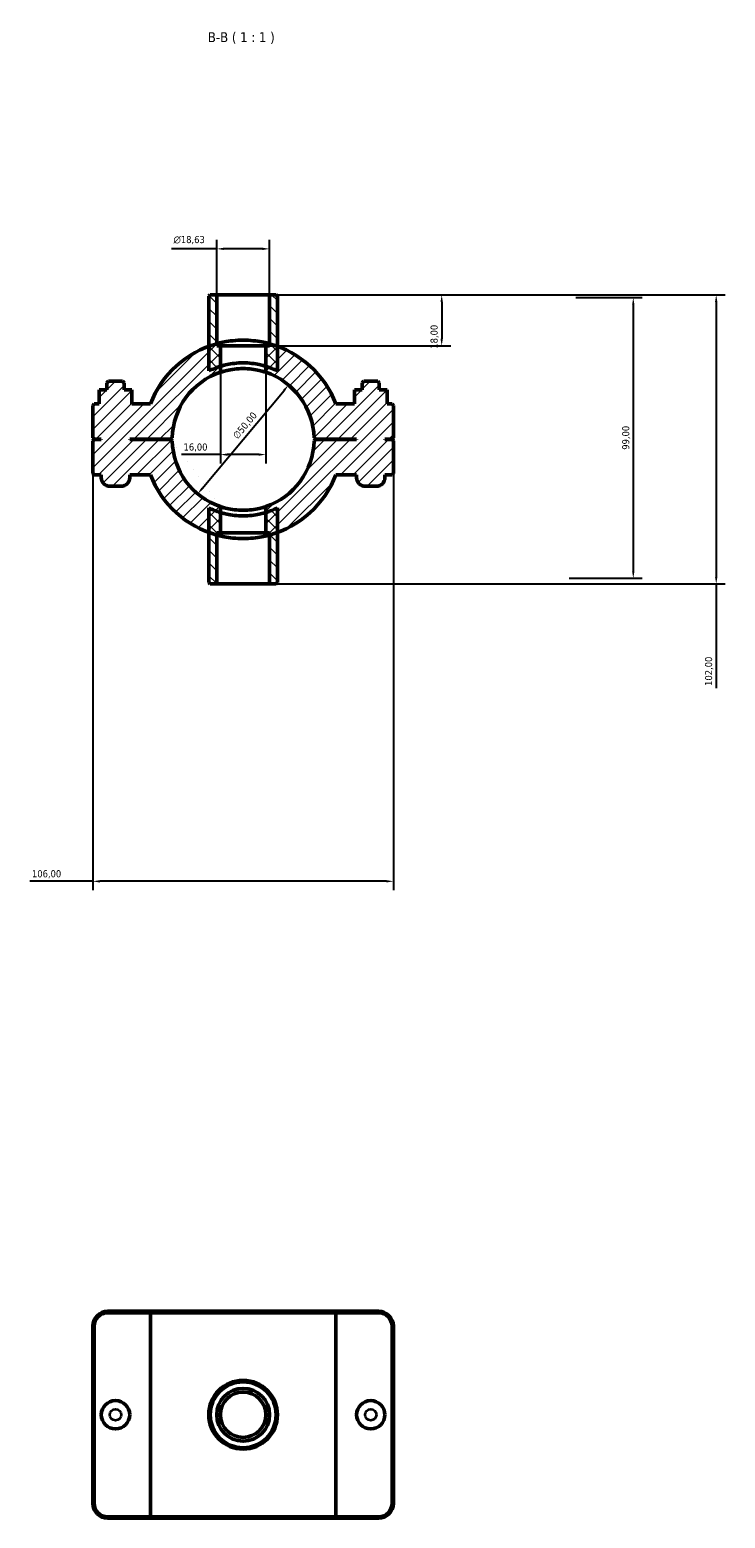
# Model space of a CAD drawing. Header units: millimetres. Extents: x 0 to 902, y -131 to 1184.
# Tile 4 of 4: x 351 to 596, y 659 to 1184. Entities that reach past the tile are written whole.
import ezdxf

# ---------------------------------------------------------------- set-up
doc = ezdxf.new("R2010")
doc.units = ezdxf.units.MM
for name, color, linetype, lineweight in [('Dimension (ISO)', 7, 'Continuous', 25), ('Hatch (ISO)', 7, 'Continuous', 18), ('Symbol (ISO)', 7, 'Continuous', 25), ('Visible (ISO)', 7, 'Continuous', 50), ('Visible Narrow (ISO)', 7, 'Continuous', 35)]:
    doc.layers.add(name, color=color, linetype=linetype, lineweight=lineweight)
doc.styles.add('Label Text (ISO)', font='tahoma.ttf')
doc.styles.add('Note Text (ISO)', font='tahoma.ttf')
doc.dimstyles.new('Default (ISO)', dxfattribs={"dimtxt": 2.5, "dimasz": 2.5, "dimexe": 3.175, "dimexo": 0, "dimgap": 0.762, "dimtad": 1, "dimrnd": 1e-08, "dimzin": 0, "dimtxsty": 'Note Text (ISO)', "dimcen": 0.09, "dimdle": 10, "dimclrd": 256, "dimclre": 256, "dimclrt": 232, "dimazin": 0, "dimtfac": 1.40208, "dimtmove": 0, "dimatfit": 3, "dimfxl": 1, "dimtolj": 1, "dimtzin": 0, "dimlwd": -1, "dimlwe": -1, "dimarcsym": 0})

# ---------------------------------------------------------------- blocks, each defined once
blk = doc.blocks.new('*D7')
at = {"layer": 'Defpoints', "color": 0, "transparency": 16777216}
for p in [(435.85, 1090.06), (434.53, 1072.06), (496.54, 1072.06)]:
    blk.add_point(p, dxfattribs=at)
at = {"layer": 'Dimension (ISO)', "transparency": 16777216}
for p, q in [((435.85, 1090.06), (499.72, 1090.06)), ((496.54, 1087.56), (496.54, 1074.56)), ((434.53, 1072.06), (499.72, 1072.06))]:
    blk.add_line(p, q, dxfattribs=at)
for points in [[(496.13, 1087.56), (496.96, 1087.56), (496.54, 1090.06)], [(496.13, 1074.56), (496.96, 1074.56), (496.54, 1072.06)]]:
    blk.add_solid(points, dxfattribs=at)
at = {"layer": 'Dimension (ISO)', "color": 232, "true_color": 0xca0064, "transparency": 16777216, "insert": (492.6, 1071.05), "char_height": 2.5, "attachment_point": 1, "rotation": 90, "style": 'Note Text (ISO)'}
blk.add_mtext('\\A1;18,00', dxfattribs=at)
blk = doc.blocks.new('*D8')
at = {"layer": 'Defpoints', "color": 0, "transparency": 16777216}
for p in [(417.22, 1106.27), (417.22, 1090.06), (435.85, 1090.06)]:
    blk.add_point(p, dxfattribs=at)
at = {"layer": 'Dimension (ISO)', "transparency": 16777216}
for p, q in [((417.22, 1090.06), (417.22, 1109.45)), ((435.85, 1090.06), (435.85, 1109.45)), ((417.22, 1106.27), (401.23, 1106.27)), ((433.35, 1106.27), (419.72, 1106.27))]:
    blk.add_line(p, q, dxfattribs=at)
for points in [[(419.72, 1106.69), (419.72, 1105.86), (417.22, 1106.27)], [(433.35, 1106.69), (433.35, 1105.86), (435.85, 1106.27)]]:
    blk.add_solid(points, dxfattribs=at)
at = {"layer": 'Dimension (ISO)', "color": 232, "true_color": 0xca0064, "transparency": 16777216, "insert": (401.99, 1110.8), "char_height": 2.5, "attachment_point": 1, "style": 'Note Text (ISO)'}
blk.add_mtext('\\A1;\\fAIGDT|b0|i0;\\H2.5000;\\ln\\fTahoma|b0|i0;\\H2.5000;18,63', dxfattribs=at)
blk = doc.blocks.new('*D9')
at = {"layer": 'Defpoints', "color": 0, "transparency": 16777216}
for p in [(442.55, 1058.26), (410.52, 1019.85)]:
    blk.add_point(p, dxfattribs=at)
at = {"layer": 'Dimension (ISO)', "transparency": 16777216}
blk.add_line((412.12, 1021.77), (440.94, 1056.34), dxfattribs=at)
blk.add_arc((426.53, 1039.05), 25.01, 42.9045, 71.3423, dxfattribs=at)
for points in [[(440.62, 1056.61), (441.26, 1056.07), (442.55, 1058.26)], [(411.8, 1022.03), (412.44, 1021.5), (410.52, 1019.85)]]:
    blk.add_solid(points, dxfattribs=at)
at = {"layer": 'Dimension (ISO)', "color": 232, "true_color": 0xca0064, "transparency": 16777216, "insert": (422.63, 1040.59), "char_height": 2.5, "attachment_point": 1, "rotation": 50.1791, "style": 'Note Text (ISO)'}
blk.add_mtext('\\A1;∅50,00', dxfattribs=at)
blk = doc.blocks.new('*D10')
at = {"layer": 'Defpoints', "color": 0, "transparency": 16777216}
for p in [(543.85, 1089.06), (541.53, 990.06), (564.08, 990.06)]:
    blk.add_point(p, dxfattribs=at)
at = {"layer": 'Dimension (ISO)', "transparency": 16777216}
for p, q in [((543.85, 1089.06), (567.26, 1089.06)), ((564.08, 1086.56), (564.08, 992.56)), ((541.53, 990.06), (567.26, 990.06))]:
    blk.add_line(p, q, dxfattribs=at)
for points in [[(563.66, 1086.56), (564.5, 1086.56), (564.08, 1089.06)], [(563.66, 992.56), (564.5, 992.56), (564.08, 990.06)]]:
    blk.add_solid(points, dxfattribs=at)
at = {"layer": 'Dimension (ISO)', "color": 232, "true_color": 0xca0064, "transparency": 16777216, "insert": (560.15, 1035.41), "char_height": 2.5, "attachment_point": 1, "rotation": 90, "style": 'Note Text (ISO)'}
blk.add_mtext('\\A1;99,00', dxfattribs=at)
blk = doc.blocks.new('*D11')
at = {"layer": 'Defpoints', "color": 0, "transparency": 16777216}
for p in [(418.53, 1064.85), (434.53, 1064.85), (418.53, 1033.7)]:
    blk.add_point(p, dxfattribs=at)
at = {"layer": 'Dimension (ISO)', "transparency": 16777216}
for p, q in [((418.53, 1064.85), (418.53, 1030.52)), ((434.53, 1064.85), (434.53, 1030.52)), ((418.53, 1033.7), (404.75, 1033.7)), ((432.03, 1033.7), (421.03, 1033.7))]:
    blk.add_line(p, q, dxfattribs=at)
for points in [[(421.03, 1034.12), (421.03, 1033.28), (418.53, 1033.7)], [(432.03, 1034.12), (432.03, 1033.28), (434.53, 1033.7)]]:
    blk.add_solid(points, dxfattribs=at)
at = {"layer": 'Dimension (ISO)', "color": 232, "true_color": 0xca0064, "transparency": 16777216, "insert": (405.52, 1037.63), "char_height": 2.5, "attachment_point": 1, "style": 'Note Text (ISO)'}
blk.add_mtext('\\A1;16,00', dxfattribs=at)
blk = doc.blocks.new('*D12')
at = {"layer": 'Defpoints', "color": 0, "transparency": 16777216}
for p in [(435.85, 1090.06), (435.85, 988.06), (593.32, 988.06)]:
    blk.add_point(p, dxfattribs=at)
at = {"layer": 'Dimension (ISO)', "transparency": 16777216}
for p, q in [((435.85, 1090.06), (596.49, 1090.06)), ((593.32, 1087.56), (593.32, 990.56)), ((435.85, 988.06), (596.49, 988.06)), ((593.32, 988.06), (593.32, 951.34))]:
    blk.add_line(p, q, dxfattribs=at)
for points in [[(592.9, 1087.56), (593.73, 1087.56), (593.32, 1090.06)], [(592.9, 990.56), (593.73, 990.56), (593.32, 988.06)]]:
    blk.add_solid(points, dxfattribs=at)
at = {"layer": 'Dimension (ISO)', "color": 232, "true_color": 0xca0064, "transparency": 16777216, "insert": (589.38, 952.11), "char_height": 2.5, "attachment_point": 1, "rotation": 90, "style": 'Note Text (ISO)'}
blk.add_mtext('\\A1;102,00', dxfattribs=at)
blk = doc.blocks.new('*D13')
at = {"layer": 'Defpoints', "color": 0, "transparency": 16777216}
for p in [(373.53, 1039.61), (479.53, 1039.61), (373.53, 883.17)]:
    blk.add_point(p, dxfattribs=at)
at = {"layer": 'Dimension (ISO)', "transparency": 16777216}
for p, q in [((373.53, 1039.61), (373.53, 880)), ((479.53, 1039.61), (479.53, 880)), ((373.53, 883.17), (351.32, 883.17)), ((477.03, 883.17), (376.03, 883.17))]:
    blk.add_line(p, q, dxfattribs=at)
for points in [[(376.03, 883.59), (376.03, 882.75), (373.53, 883.17)], [(477.03, 883.59), (477.03, 882.75), (479.53, 883.17)]]:
    blk.add_solid(points, dxfattribs=at)
at = {"layer": 'Dimension (ISO)', "color": 232, "true_color": 0xca0064, "transparency": 16777216, "insert": (352.08, 887.1), "char_height": 2.5, "attachment_point": 1, "style": 'Note Text (ISO)'}
blk.add_mtext('\\A1;106,00', dxfattribs=at)

msp = doc.modelspace()

# ---------------------------------------------------------------- hatches: boundary and pattern name
at = {"layer": 'Hatch (ISO)'}
h = msp.add_hatch(dxfattribs=at)
h.set_pattern_fill('ANSI31', color=256, scale=25.4, angle=90.00021, style=0)
h.set_pattern_definition([(135.0002, (0, 0), (-2.245056, -2.245072), [])])
edge = h.paths.add_edge_path()
edge.add_line((417.216, 1072.061), (417.216, 1090.061))
edge.add_line((417.216, 1090.061), (414.921, 1090.061))
edge.add_line((414.921, 1090.061), (414.421, 1089.561))
edge.add_line((414.421, 1089.561), (414.421, 1071.899))
edge.add_line((414.421, 1071.899), (414.421, 1063.193))
edge.add_ellipse((426.531, 1039.061), major_axis=(-12.11, 24.132), ratio=1, start_angle=350.58626, end_angle=360, ccw=False)
edge.add_line((418.531, 1064.848), (418.531, 1072.061))
edge.add_line((418.531, 1072.061), (417.216, 1072.061))
edge = h.paths.add_edge_path()
edge.add_line((435.847, 1090.061), (435.847, 1072.061))
edge.add_line((435.847, 1072.061), (434.531, 1072.061))
edge.add_line((434.531, 1072.061), (434.531, 1064.848))
edge.add_ellipse((426.531, 1039.061), major_axis=(8, 25.788), ratio=1, start_angle=350.58626, end_angle=360, ccw=False)
edge.add_line((438.641, 1063.193), (438.641, 1071.899))
edge.add_line((438.641, 1071.899), (438.641, 1089.561))
edge.add_line((438.641, 1089.561), (438.141, 1090.061))
edge.add_line((438.141, 1090.061), (435.847, 1090.061))
edge = h.paths.add_edge_path()
edge.add_line((418.531, 1006.061), (418.531, 1013.273))
edge.add_ellipse((426.531, 1039.061), major_axis=(-8, -25.788), ratio=1, start_angle=350.58626, end_angle=360, ccw=False)
edge.add_line((414.421, 1014.929), (414.421, 1006.223))
edge.add_line((414.421, 1006.223), (414.421, 988.561))
edge.add_line((414.421, 988.561), (414.921, 988.061))
edge.add_line((414.921, 988.061), (417.216, 988.061))
edge.add_line((417.216, 988.061), (417.216, 1006.061))
edge.add_line((417.216, 1006.061), (418.531, 1006.061))
edge = h.paths.add_edge_path()
edge.add_line((434.531, 1013.273), (434.531, 1006.061))
edge.add_line((434.531, 1006.061), (435.847, 1006.061))
edge.add_line((435.847, 1006.061), (435.847, 988.061))
edge.add_line((435.847, 988.061), (438.141, 988.061))
edge.add_line((438.141, 988.061), (438.641, 988.561))
edge.add_line((438.641, 988.561), (438.641, 1006.223))
edge.add_line((438.641, 1006.223), (438.641, 1014.929))
edge.add_ellipse((426.531, 1039.061), major_axis=(12.11, -24.132), ratio=1, start_angle=350.58626, end_angle=360, ccw=False)
h = msp.add_hatch(dxfattribs=at)
h.set_pattern_fill('ANSI31', color=256, scale=25.4, style=0)
h.set_pattern_definition([(45, (0, 0), (-2.245064, 2.245064), [])])
edge = h.paths.add_edge_path()
edge.add_line((479.031, 1039.111), (479.531, 1039.611))
edge.add_line((479.531, 1039.611), (479.531, 1051.061))
edge.add_line((479.531, 1051.061), (479.031, 1051.561))
edge.add_line((479.031, 1051.561), (477.287, 1051.561))
edge.add_line((477.287, 1051.561), (477.287, 1056.561))
edge.add_line((477.287, 1056.561), (474.531, 1056.561))
edge.add_line((474.531, 1056.561), (474.531, 1059.061))
edge.add_line((474.531, 1059.061), (474.031, 1059.561))
edge.add_line((474.031, 1059.561), (469.031, 1059.561))
edge.add_line((469.031, 1059.561), (468.531, 1059.061))
edge.add_line((468.531, 1059.061), (468.531, 1056.561))
edge.add_line((468.531, 1056.561), (465.775, 1056.561))
edge.add_line((465.775, 1056.561), (465.775, 1051.561))
edge.add_line((465.775, 1051.561), (459.223, 1051.561))
edge.add_ellipse((426.531, 1039.061), major_axis=(32.692, 12.5), ratio=1, start_angle=0, end_angle=48.83205)
edge.add_ellipse((426.531, 1039.061), major_axis=(12.11, 32.838), ratio=1, start_angle=0, end_angle=4.80739)
edge.add_line((435.847, 1072.798), (435.847, 1072.061))
edge.add_line((435.847, 1072.061), (434.531, 1072.061))
edge.add_line((434.531, 1072.061), (434.531, 1062.746))
edge.add_ellipse((426.531, 1039.061), major_axis=(8, 23.685), ratio=1, start_angle=289.92345, end_angle=360, ccw=False)
edge.add_line((451.525, 1039.611), (452.031, 1039.111))
edge.add_line((452.031, 1039.111), (466.531, 1039.111))
edge.add_line((466.531, 1039.111), (466.531, 1039.011))
edge.add_line((466.531, 1039.011), (452.031, 1039.011))
edge.add_line((452.031, 1039.011), (451.525, 1038.511))
edge.add_ellipse((426.531, 1039.061), major_axis=(24.994, -0.55), ratio=1, start_angle=289.92345, end_angle=360, ccw=False)
edge.add_line((434.531, 1015.375), (434.531, 1006.061))
edge.add_line((434.531, 1006.061), (435.847, 1006.061))
edge.add_line((435.847, 1006.061), (435.847, 1005.323))
edge.add_ellipse((426.531, 1039.061), major_axis=(9.315, -33.738), ratio=1, start_angle=0, end_angle=4.80739)
edge.add_ellipse((426.531, 1039.061), major_axis=(12.11, -32.838), ratio=1, start_angle=0, end_angle=48.83205)
edge.add_line((459.223, 1026.561), (466.531, 1026.561))
edge.add_line((466.531, 1026.561), (466.531, 1025.561))
edge.add_ellipse((469.531, 1025.561), major_axis=(-3, 0), ratio=1, start_angle=0, end_angle=90)
edge.add_line((469.531, 1022.561), (473.531, 1022.561))
edge.add_ellipse((473.531, 1025.561), major_axis=(0, -3), ratio=1, start_angle=0, end_angle=90)
edge.add_line((476.531, 1025.561), (476.531, 1026.561))
edge.add_line((476.531, 1026.561), (479.031, 1026.561))
edge.add_line((479.031, 1026.561), (479.531, 1027.061))
edge.add_line((479.531, 1027.061), (479.531, 1038.511))
edge.add_line((479.531, 1038.511), (479.031, 1039.011))
edge.add_line((479.031, 1039.011), (476.531, 1039.011))
edge.add_line((476.531, 1039.011), (476.531, 1039.111))
edge.add_line((476.531, 1039.111), (479.031, 1039.111))
edge = h.paths.add_edge_path()
edge.add_line((373.531, 1039.611), (374.031, 1039.111))
edge.add_line((374.031, 1039.111), (376.531, 1039.111))
edge.add_line((376.531, 1039.111), (376.531, 1039.011))
edge.add_line((376.531, 1039.011), (374.031, 1039.011))
edge.add_line((374.031, 1039.011), (373.531, 1038.511))
edge.add_line((373.531, 1038.511), (373.531, 1027.061))
edge.add_line((373.531, 1027.061), (374.031, 1026.561))
edge.add_line((374.031, 1026.561), (376.531, 1026.561))
edge.add_line((376.531, 1026.561), (376.531, 1025.561))
edge.add_ellipse((379.531, 1025.561), major_axis=(-3, 0), ratio=1, start_angle=0, end_angle=90)
edge.add_line((379.531, 1022.561), (383.531, 1022.561))
edge.add_ellipse((383.531, 1025.561), major_axis=(0, -3), ratio=1, start_angle=0, end_angle=90)
edge.add_line((386.531, 1025.561), (386.531, 1026.561))
edge.add_line((386.531, 1026.561), (393.839, 1026.561))
edge.add_ellipse((426.531, 1039.061), major_axis=(-32.692, -12.5), ratio=1, start_angle=0, end_angle=48.83205)
edge.add_ellipse((426.531, 1039.061), major_axis=(-12.11, -32.838), ratio=1, start_angle=0, end_angle=4.80739)
edge.add_line((417.216, 1005.323), (417.216, 1006.061))
edge.add_line((417.216, 1006.061), (418.531, 1006.061))
edge.add_line((418.531, 1006.061), (418.531, 1015.375))
edge.add_ellipse((426.531, 1039.061), major_axis=(-8, -23.685), ratio=1, start_angle=289.92345, end_angle=360, ccw=False)
edge.add_line((401.537, 1038.511), (401.031, 1039.011))
edge.add_line((401.031, 1039.011), (386.531, 1039.011))
edge.add_line((386.531, 1039.011), (386.531, 1039.111))
edge.add_line((386.531, 1039.111), (401.031, 1039.111))
edge.add_line((401.031, 1039.111), (401.537, 1039.611))
edge.add_ellipse((426.531, 1039.061), major_axis=(-24.994, 0.55), ratio=1, start_angle=289.92345, end_angle=360, ccw=False)
edge.add_line((418.531, 1062.746), (418.531, 1072.061))
edge.add_line((418.531, 1072.061), (417.216, 1072.061))
edge.add_line((417.216, 1072.061), (417.216, 1072.798))
edge.add_ellipse((426.531, 1039.061), major_axis=(-9.316, 33.738), ratio=1, start_angle=0, end_angle=4.80739)
edge.add_ellipse((426.531, 1039.061), major_axis=(-12.11, 32.838), ratio=1, start_angle=0, end_angle=48.83205)
edge.add_line((393.839, 1051.561), (387.287, 1051.561))
edge.add_line((387.287, 1051.561), (387.287, 1056.561))
edge.add_line((387.287, 1056.561), (384.531, 1056.561))
edge.add_line((384.531, 1056.561), (384.531, 1059.061))
edge.add_line((384.531, 1059.061), (384.031, 1059.561))
edge.add_line((384.031, 1059.561), (379.031, 1059.561))
edge.add_line((379.031, 1059.561), (378.531, 1059.061))
edge.add_line((378.531, 1059.061), (378.531, 1056.561))
edge.add_line((378.531, 1056.561), (375.775, 1056.561))
edge.add_line((375.775, 1056.561), (375.775, 1051.561))
edge.add_line((375.775, 1051.561), (374.031, 1051.561))
edge.add_line((374.031, 1051.561), (373.531, 1051.061))
edge.add_line((373.531, 1051.061), (373.531, 1039.611))

# ---------------------------------------------------------------- linework, layer by layer
at = {"layer": 'Visible (ISO)'}
for p, q in [((414.921, 1090.061), (414.421, 1089.561)), ((414.421, 1089.561), (414.421, 1063.193)), ((417.216, 1090.061), (414.921, 1090.061)), ((417.216, 1072.061), (417.216, 1090.061)), ((417.216, 1090.061), (435.847, 1090.061)), ((435.847, 1090.061), (435.847, 1072.061)), ((438.141, 1090.061), (435.847, 1090.061)), ((438.641, 1089.561), (438.141, 1090.061)), ((438.641, 1063.193), (438.641, 1089.561)), ((417.216, 1072.061), (417.216, 1072.798)), ((418.531, 1072.061), (417.216, 1072.061)), ((418.531, 1072.061), (417.216, 1072.061)), ((418.531, 1062.746), (418.531, 1072.061)), ((418.531, 1072.061), (434.531, 1072.061)), ((418.531, 1064.848), (418.531, 1072.061)), ((418.531, 1072.061), (434.531, 1072.061)), ((435.847, 1072.061), (434.531, 1072.061)), ((434.531, 1072.061), (434.531, 1062.746)), ((435.847, 1072.061), (434.531, 1072.061)), ((434.531, 1072.061), (434.531, 1064.848)), ((435.847, 1072.798), (435.847, 1072.061)), ((378.531, 1056.561), (375.775, 1056.561)), ((375.775, 1056.561), (375.775, 1051.561)), ((379.031, 1059.561), (378.531, 1059.061)), ((378.531, 1059.061), (378.531, 1056.561)), ((384.031, 1059.561), (379.031, 1059.561)), ((384.531, 1059.061), (384.031, 1059.561)), ((384.531, 1056.561), (384.531, 1059.061)), ((387.287, 1056.561), (384.531, 1056.561)), ((387.287, 1051.561), (387.287, 1056.561)), ((387.287, 1056.561), (387.305, 1056.561)), ((387.305, 1051.561), (387.305, 1056.561)), ((465.775, 1056.561), (465.758, 1056.561)), ((465.758, 1051.561), (465.758, 1056.561)), ((468.531, 1056.561), (465.775, 1056.561)), ((465.775, 1056.561), (465.775, 1051.561)), ((469.031, 1059.561), (468.531, 1059.061)), ((468.531, 1059.061), (468.531, 1056.561)), ((474.031, 1059.561), (469.031, 1059.561)), ((474.531, 1059.061), (474.031, 1059.561)), ((474.531, 1056.561), (474.531, 1059.061)), ((477.287, 1056.561), (474.531, 1056.561)), ((477.287, 1051.561), (477.287, 1056.561)), ((374.031, 1051.561), (373.531, 1051.061)), ((373.531, 1051.061), (373.531, 1039.611)), ((375.775, 1051.561), (374.031, 1051.561)), ((393.839, 1051.561), (387.287, 1051.561)), ((465.775, 1051.561), (459.223, 1051.561)), ((479.031, 1051.561), (477.287, 1051.561)), ((479.531, 1051.061), (479.031, 1051.561)), ((479.531, 1039.611), (479.531, 1051.061)), ((373.531, 1039.611), (374.031, 1039.111)), ((374.031, 1039.011), (373.531, 1038.511)), ((373.531, 1038.511), (373.531, 1027.061)), ((374.031, 1039.111), (376.531, 1039.111)), ((376.531, 1039.011), (374.031, 1039.011)), ((376.531, 1039.111), (376.531, 1039.011)), ((386.531, 1039.011), (386.531, 1039.111)), ((386.531, 1039.111), (401.031, 1039.111)), ((401.031, 1039.011), (386.531, 1039.011)), ((401.031, 1039.111), (401.537, 1039.611)), ((401.537, 1038.511), (401.031, 1039.011)), ((451.525, 1039.611), (452.031, 1039.111)), ((452.031, 1039.011), (451.525, 1038.511)), ((452.031, 1039.111), (466.531, 1039.111)), ((466.531, 1039.011), (452.031, 1039.011)), ((466.531, 1039.111), (466.531, 1039.011)), ((476.531, 1039.011), (476.531, 1039.111)), ((476.531, 1039.111), (479.031, 1039.111)), ((479.031, 1039.011), (476.531, 1039.011)), ((479.031, 1039.111), (479.531, 1039.611)), ((479.531, 1038.511), (479.031, 1039.011)), ((479.531, 1027.061), (479.531, 1038.511)), ((373.531, 1027.061), (374.031, 1026.561)), ((374.031, 1026.561), (376.531, 1026.561)), ((376.531, 1026.561), (376.531, 1025.561)), ((386.531, 1025.561), (386.531, 1026.561)), ((386.531, 1026.561), (393.839, 1026.561)), ((459.223, 1026.561), (466.531, 1026.561)), ((466.531, 1026.561), (466.531, 1025.561)), ((476.531, 1025.561), (476.531, 1026.561)), ((476.531, 1026.561), (479.031, 1026.561)), ((479.031, 1026.561), (479.531, 1027.061)), ((379.531, 1022.561), (383.531, 1022.561)), ((469.531, 1022.561), (473.531, 1022.561)), ((414.421, 1014.929), (414.421, 988.561)), ((418.531, 1006.061), (418.531, 1015.375)), ((434.531, 1015.375), (434.531, 1006.061)), ((438.641, 988.561), (438.641, 1014.929)), ((418.531, 1006.061), (418.531, 1013.273)), ((434.531, 1013.273), (434.531, 1006.061)), ((417.216, 1005.323), (417.216, 1006.061)), ((417.216, 1006.061), (418.531, 1006.061)), ((417.216, 988.061), (417.216, 1006.061)), ((417.216, 1006.061), (418.531, 1006.061)), ((434.531, 1006.061), (418.531, 1006.061)), ((434.531, 1006.061), (418.531, 1006.061)), ((434.531, 1006.061), (435.847, 1006.061)), ((434.531, 1006.061), (435.847, 1006.061)), ((435.847, 1006.061), (435.847, 1005.323)), ((435.847, 1006.061), (435.847, 988.061)), ((414.421, 988.561), (414.921, 988.061)), ((414.921, 988.061), (417.216, 988.061)), ((435.847, 988.061), (417.216, 988.061)), ((435.847, 988.061), (438.141, 988.061)), ((438.141, 988.061), (438.641, 988.561)), ((394.185, 731.501), (378.831, 731.501)), ((378.831, 731.001), (393.839, 731.001)), ((459.223, 731.001), (393.839, 731.001)), ((393.839, 659.001), (393.839, 731.001)), ((394.185, 731.501), (458.877, 731.501)), ((474.231, 731.501), (458.877, 731.501)), ((459.223, 731.001), (474.231, 731.001)), ((459.223, 659.001), (459.223, 731.001)), ((373.531, 726.201), (373.531, 663.801)), ((374.031, 663.801), (374.031, 726.201)), ((479.031, 726.201), (479.031, 663.801)), ((479.531, 663.801), (479.531, 726.201)), ((393.839, 659.001), (378.831, 659.001)), ((378.831, 658.501), (394.185, 658.501)), ((393.839, 659.001), (459.223, 659.001)), ((458.877, 658.501), (394.185, 658.501)), ((458.877, 658.501), (474.231, 658.501)), ((474.231, 659.001), (459.223, 659.001))]:
    msp.add_line(p, q, dxfattribs=at)
for centre, radius in [((426.531, 695.001), 12.11), ((426.531, 695.001), 11.61), ((426.531, 695.001), 9.316), ((381.531, 695.001), 5), ((426.531, 695.001), 8), ((426.531, 695.001), 8), ((471.531, 695.001), 5)]:
    msp.add_circle(centre, radius, dxfattribs=at)
for centre, radius, start, end in [((426.531, 1039.061), 35, 105.43572, 159.07517), ((426.531, 1039.061), 35, 20.92483, 74.56428), ((426.531, 1039.061), 25, 108.66292, 178.73947), ((426.531, 1039.061), 27, 107.23529, 116.64903), ((426.531, 1039.061), 27, 63.35097, 72.76471), ((426.531, 1039.061), 25, 1.26053, 71.33708), ((426.531, 1039.061), 25, 181.26053, 251.33708), ((426.531, 1039.061), 25, 288.66292, 358.73947), ((379.531, 1025.561), 3, 180, 270), ((383.531, 1025.561), 3, 270, 0), ((426.531, 1039.061), 35, 200.92483, 254.56428), ((426.531, 1039.061), 35, 285.43572, 339.07517), ((469.531, 1025.561), 3, 180, 270), ((473.531, 1025.561), 3, 270, 0), ((426.531, 1039.061), 27, 243.35097, 252.76471), ((426.531, 1039.061), 27, 287.23529, 296.64903), ((378.831, 726.201), 5.3, 90, 180), ((378.831, 726.201), 4.8, 90, 180), ((474.231, 726.201), 5.3, 0, 90), ((474.231, 726.201), 4.8, 0, 90), ((378.831, 663.801), 5.3, 180, 270), ((378.831, 663.801), 4.8, 180, 270), ((474.231, 663.801), 5.3, 270, 0), ((474.231, 663.801), 4.8, 270, 0)]:
    msp.add_arc(centre, radius, start, end, dxfattribs=at)
for points, knots in [([(417.216, 1072.798), (417.216, 1072.798), (417.452, 1072.866), (418.404, 1073.108), (419.12, 1073.277), (420.768, 1073.593), (421.812, 1073.76), (424.105, 1073.996), (425.356, 1074.061), (427.707, 1074.061), (428.957, 1073.996), (431.251, 1073.76), (432.294, 1073.593), (433.942, 1073.277), (434.658, 1073.108), (435.611, 1072.866), (435.847, 1072.798), (435.847, 1072.798)], [2.8219382, 2.8219382, 2.8219382, 2.8219382, 3.1747124, 3.1747124, 3.5274866, 3.5274866, 3.8801969, 3.8801969, 4.2329073, 4.2329073, 4.5856176, 4.5856176, 4.9383279, 4.9383279, 5.2911021, 5.2911021, 5.6438764, 5.6438764, 5.6438764, 5.6438764]), ([(418.531, 1064.848), (418.531, 1064.848), (418.735, 1064.914), (419.553, 1065.147), (420.167, 1065.31), (421.581, 1065.613), (422.477, 1065.773), (424.446, 1065.998), (425.52, 1066.061), (427.542, 1066.061), (428.616, 1065.998), (430.586, 1065.773), (431.481, 1065.613), (432.895, 1065.31), (433.51, 1065.147), (434.328, 1064.914), (434.531, 1064.848), (434.531, 1064.848)], [0, 0, 0, 0, 0.3033675, 0.3033675, 0.606735, 0.606735, 0.9100167, 0.9100167, 1.2132984, 1.2132984, 1.5165801, 1.5165801, 1.8198617, 1.8198617, 2.1232292, 2.1232292, 2.4265967, 2.4265967, 2.4265967, 2.4265967]), ([(434.531, 1062.746), (434.531, 1062.746), (434.327, 1062.818), (433.509, 1063.071), (432.895, 1063.248), (431.482, 1063.576), (430.587, 1063.749), (428.618, 1063.993), (427.543, 1064.061), (425.519, 1064.061), (424.444, 1063.993), (422.475, 1063.749), (421.581, 1063.576), (420.168, 1063.248), (419.554, 1063.071), (418.735, 1062.818), (418.531, 1062.746), (418.531, 1062.746)], [0, 0, 0, 0, 0.3037302, 0.3037302, 0.6074605, 0.6074605, 0.9110721, 0.9110721, 1.2146837, 1.2146837, 1.5182954, 1.5182954, 1.821907, 1.821907, 2.1256373, 2.1256373, 2.4293675, 2.4293675, 2.4293675, 2.4293675]), ([(418.531, 1015.375), (418.531, 1015.375), (418.735, 1015.304), (419.554, 1015.05), (420.168, 1014.873), (421.581, 1014.545), (422.475, 1014.372), (424.444, 1014.128), (425.519, 1014.061), (427.543, 1014.061), (428.618, 1014.128), (430.587, 1014.372), (431.482, 1014.545), (432.895, 1014.873), (433.509, 1015.05), (434.327, 1015.304), (434.531, 1015.375), (434.531, 1015.375)], [0, 0, 0, 0, 0.3037302, 0.3037302, 0.6074605, 0.6074605, 0.9110721, 0.9110721, 1.2146837, 1.2146837, 1.5182954, 1.5182954, 1.821907, 1.821907, 2.1256373, 2.1256373, 2.4293675, 2.4293675, 2.4293675, 2.4293675]), ([(418.531, 1013.273), (418.531, 1013.273), (418.735, 1013.207), (419.553, 1012.975), (420.167, 1012.811), (421.581, 1012.509), (422.477, 1012.349), (424.446, 1012.123), (425.52, 1012.061), (427.542, 1012.061), (428.616, 1012.123), (430.586, 1012.349), (431.481, 1012.509), (432.895, 1012.811), (433.51, 1012.975), (434.328, 1013.207), (434.531, 1013.273), (434.531, 1013.273)], [2.4265967, 2.4265967, 2.4265967, 2.4265967, 2.7299642, 2.7299642, 3.0333317, 3.0333317, 3.3366134, 3.3366134, 3.6398951, 3.6398951, 3.9431768, 3.9431768, 4.2464585, 4.2464585, 4.549826, 4.549826, 4.8531935, 4.8531935, 4.8531935, 4.8531935]), ([(435.847, 1005.323), (435.847, 1005.323), (435.611, 1005.255), (434.658, 1005.014), (433.942, 1004.844), (432.294, 1004.528), (431.251, 1004.361), (428.957, 1004.126), (427.707, 1004.061), (425.356, 1004.061), (424.105, 1004.126), (421.812, 1004.361), (420.768, 1004.528), (419.12, 1004.844), (418.404, 1005.014), (417.452, 1005.255), (417.216, 1005.323), (417.216, 1005.323)], [2.8219382, 2.8219382, 2.8219382, 2.8219382, 3.1747124, 3.1747124, 3.5274866, 3.5274866, 3.8801969, 3.8801969, 4.2329073, 4.2329073, 4.5856176, 4.5856176, 4.9383279, 4.9383279, 5.2911021, 5.2911021, 5.6438764, 5.6438764, 5.6438764, 5.6438764])]:
    msp.add_open_spline(points, degree=3, knots=knots, dxfattribs=at)
for points in [[(394.185, 731.501), (394.07, 731.334), (393.954, 731.168), (393.839, 731.001)], [(458.877, 731.501), (458.993, 731.334), (459.108, 731.168), (459.223, 731.001)], [(394.185, 658.501), (394.07, 658.667), (393.954, 658.834), (393.839, 659.001)], [(458.877, 658.501), (458.993, 658.667), (459.108, 658.834), (459.223, 659.001)]]:
    msp.add_open_spline(points, degree=3, dxfattribs=at)
at = {"layer": 'Visible Narrow (ISO)'}
for p, q in [((378.831, 731.026), (378.831, 731.476)), ((474.231, 731.026), (474.231, 731.476)), ((374.006, 726.201), (373.556, 726.201)), ((479.056, 726.201), (479.506, 726.201)), ((374.006, 663.801), (373.556, 663.801)), ((479.056, 663.801), (479.506, 663.801)), ((378.831, 658.976), (378.831, 658.526)), ((474.231, 658.976), (474.231, 658.526))]:
    msp.add_line(p, q, dxfattribs=at)
for centre in [(381.531, 695.001), (471.531, 695.001)]:
    msp.add_circle(centre, 2, dxfattribs=at)

# ---------------------------------------------------------------- texts
at = {"layer": 'Symbol (ISO)', "insert": (414.092, 1178.561), "char_height": 3.5, "attachment_point": 7, "style": 'Label Text (ISO)'}
msp.add_mtext('B-B ( 1 : 1 )', dxfattribs=at)

# ---------------------------------------------------------------- dimensions: what is measured, and where the dimension line sits
at = {"layer": 'Dimension (ISO)'}
dim = msp.add_linear_dim(base=(417.216, 1106.274), p1=(435.847, 1090.061), p2=(417.216, 1090.061), angle=180, text='\\fAIGDT|b0|i0;\\H2.5000;\\ln\\fTahoma|b0|i0;\\H2.5000;<>', dimstyle='Default (ISO)', override={"dimdec": 2, "dimtp": 0, "dimtm": 0, "dimtdec": 2, "dimtofl": 0, "dimatfit": 2}, dxfattribs=at)
dim.commit()
dim.dimension.update_dxf_attribs({"geometry": '*D8', "text_midpoint": (407.519, 1106.274), "dimtype": 160})
for base, p1, p2, angle, override, picture, middle in [((496.545, 1072.061), (435.847, 1090.061), (434.531, 1072.061), 90, {"dimdec": 2, "dimtp": 0, "dimtm": 0, "dimtdec": 2, "dimtofl": 0, "dimatfit": 1}, '*D7', (496.545, 1075.061)), ((593.315, 988.061), (435.847, 1090.061), (435.847, 988.061), 90, {"dimdec": 2, "dimtp": 0, "dimtm": 0, "dimtdec": 2, "dimtofl": 0, "dimatfit": 2}, '*D12', (593.315, 957.061)), ((564.08, 990.061), (543.848, 1089.061), (541.531, 990.061), 270, {"dimdec": 2, "dimtp": 0, "dimtm": 0, "dimtdec": 2, "dimtofl": 0, "dimatfit": 1}, '*D10', (564.08, 1039.561))]:
    dim = msp.add_linear_dim(base=base, p1=p1, p2=p2, angle=angle, dimstyle='Default (ISO)', override=override, dxfattribs=at)
    dim.commit()
    dim.dimension.update_dxf_attribs({"geometry": picture, "text_midpoint": middle, "dimtype": 160})
for base, p1, p2, picture, middle in [((418.531, 1033.699), (434.531, 1064.848), (418.531, 1064.848), '*D11', (409.531, 1033.699)), ((373.531, 883.171), (479.531, 1039.611), (373.531, 1039.611), '*D13', (357.031, 883.171))]:
    dim = msp.add_linear_dim(base=base, p1=p1, p2=p2, dimstyle='Default (ISO)', override={"dimdec": 2, "dimtp": 0, "dimtm": 0, "dimtdec": 2, "dimtofl": 0, "dimatfit": 2}, dxfattribs=at)
    dim.commit()
    dim.dimension.update_dxf_attribs({"geometry": picture, "text_midpoint": middle, "dimtype": 160})
dim = msp.add_diameter_dim_2p(p1=(410.517, 1019.847), p2=(442.545, 1058.26), dimstyle='Default (ISO)', override={"dimdec": 2, "dimlfac": 0.999728, "dimtp": 0, "dimtm": 0, "dimtdec": 2, "dimatfit": 2}, dxfattribs=at)
dim.commit()
dim.dimension.update_dxf_attribs({"geometry": '*D9', "text_midpoint": (429.203, 1042.259), "dimtype": 163})

doc.saveas('drawing.dxf')
